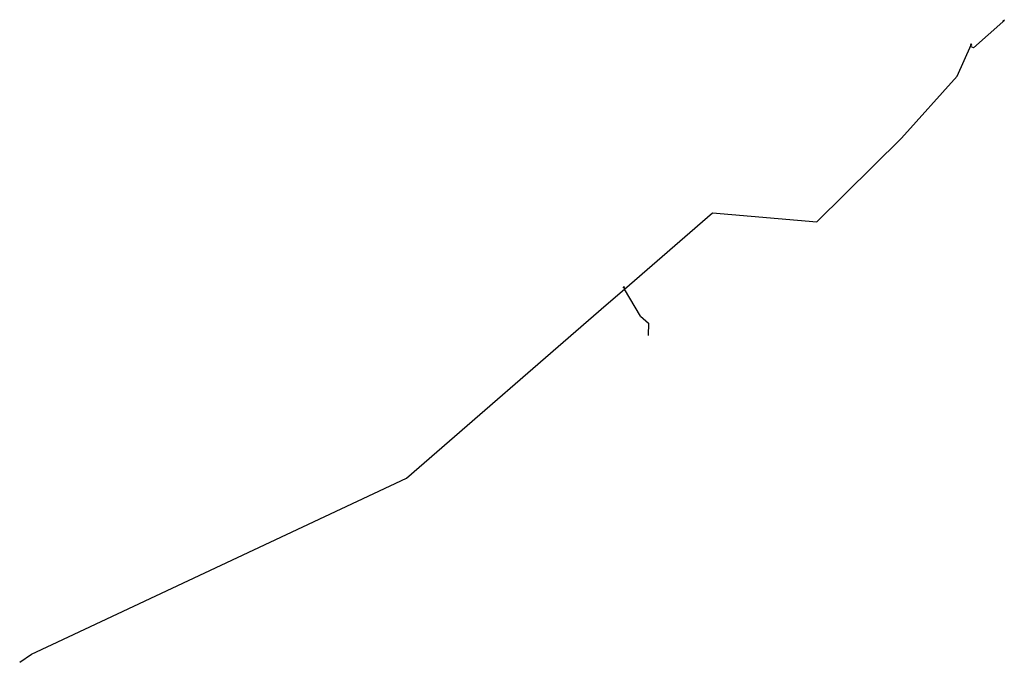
# Model space of a CAD drawing. Header units: metres. Extents: x 6546700 to 6547711, y 5963942 to 5964602.
import ezdxf

# ---------------------------------------------------------------- set-up
doc = ezdxf.new("R2010")
doc.units = ezdxf.units.M
doc.header["$MEASUREMENT"] = 0
doc.linetypes.add('0.7_0.7', pattern=[1.4, 0.7, -0.7])
doc.layers.add('_PI przyłącze wody', color=4, linetype='CONTINUOUS', lineweight=30)
doc.layers.add('_PI wodociąg 90', color=5, linetype='0.7_0.7', lineweight=30)

msp = doc.modelspace()

# ---------------------------------------------------------------- linework, layer by layer
at = {"layer": '_PI przyłącze wody', "linetype": 'Continuous'}
for p, q in [((6547710.4, 5964601.2), (6547711.1, 5964602.2)), ((6547709.6, 5964600), (6547679.5, 5964573.4)), ((6547709.6, 5964600), (6547710.1, 5964600.7)), ((6547679.5, 5964573.4), (6547676.4, 5964574.8)), ((6547337.3, 5964297.7), (6547320.8, 5964325.4)), ((6547337.3, 5964297.7), (6547345.5, 5964290.5)), ((6547345.5, 5964290.5), (6547345.2, 5964277.7))]:
    msp.add_line(p, q, dxfattribs=at)
msp.add_circle((6547710.2, 5964600.9), 0.3, dxfattribs=at)
at = {"layer": '_PI wodociąg 90', "linetype": 'Continuous'}
for p, q in [((6547662.5, 5964544), (6547677.1, 5964576.5)), ((6547677.1, 5964577.5), (6547676.8, 5964577.2)), ((6547677.1, 5964577.5), (6547677.1, 5964577)), ((6547677.1, 5964577.5), (6547677.5, 5964577.2)), ((6547662.5, 5964544), (6547605.3, 5964480.5)), ((6547605.3, 5964480.5), (6547518.4, 5964394.5)), ((6547320.8, 5964325.4), (6547411.3, 5964403.8)), ((6547411.3, 5964403.8), (6547518.4, 5964394.5)), ((6547302.1, 5964309.3), (6547320.8, 5964325.4)), ((6547320.3, 5964328), (6547320, 5964327.6)), ((6547320.3, 5964328), (6547320.3, 5964327.5)), ((6547320.3, 5964328), (6547320.7, 5964327.6)), ((6547321.3, 5964325.9), (6547320.3, 5964327)), ((6547097, 5964131.1), (6547302.1, 5964309.3)), ((6546733, 5963960.2), (6547097, 5964131.1)), ((6546711.8, 5963950.2), (6546733, 5963960.2)), ((6546699.6, 5963942), (6546711.8, 5963950.2))]:
    msp.add_line(p, q, dxfattribs=at)
for centre in [(6547677.1, 5964576.5), (6547320.3, 5964327)]:
    msp.add_circle(centre, 0.5, dxfattribs=at)

doc.saveas('drawing.dxf')
